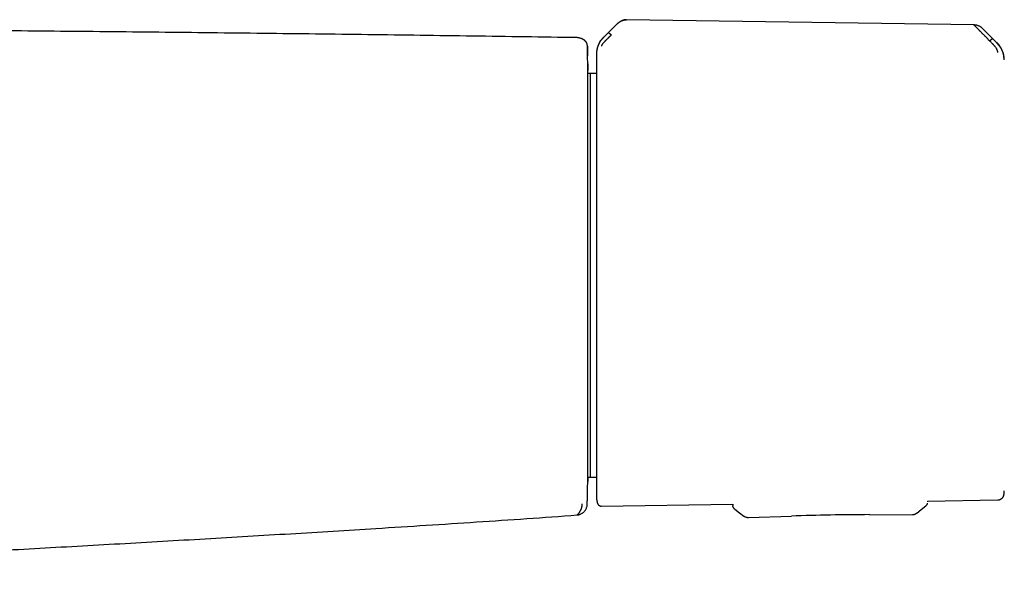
# Model space of a CAD drawing. Header units: millimetres. Extents: x 8 to 885, y 12 to 392.
# Tile 24 of 36: x 473 to 570, y 337 to 392. Entities that reach past the tile are written whole.
import ezdxf

# ---------------------------------------------------------------- set-up
doc = ezdxf.new("R2010")
doc.units = ezdxf.units.MM

msp = doc.modelspace()

# ---------------------------------------------------------------- linework, layer by layer
at = {"color": 7, "linetype": 'Continuous', "lineweight": 30}
for p, q in [((531.528, 391.71), (530.202, 390.404)), ((566.713, 391.611), (532.45, 392.132)), ((568.963, 389.861), (567.545, 391.269)), ((528.588, 389.511), (528.589, 389.499)), ((568.117, 390.195), (568.269, 390.043)), ((528.862, 386.83), (528.625, 386.828)), ((529.479, 386.819), (528.861, 386.83)), ((528.862, 386.83), (528.862, 347.048)), ((528.626, 347.05), (528.862, 347.048)), ((528.861, 347.048), (529.479, 347.059)), ((569.696, 345.701), (569.696, 345.701)), ((528.589, 344.919), (528.589, 344.919)), ((528.589, 344.899), (528.589, 344.918)), ((562.134, 344.694), (569.064, 344.801)), ((562.134, 344.694), (562.135, 344.607)), ((569.655, 345.301), (569.655, 345.301)), ((529.963, 344.199), (542.928, 344.398)), ((542.928, 344.398), (542.931, 344.272)), ((543.132, 343.883), (543.132, 343.883)), ((562.115, 344.463), (562.118, 344.476)), ((562.135, 344.607), (562.134, 344.607)), ((527.572, 343.321), (527.572, 343.321)), ((544.47, 343.078), (548.701, 343.218)), ((544.47, 343.08), (544.47, 343.08)), ((556.404, 343.352), (560.638, 343.361)), ((560.638, 343.362), (560.638, 343.362)), ((561.076, 343.516), (561.076, 343.516)), ((491.387, 340.817), (491.387, 340.818)), ((491.388, 340.817), (491.387, 340.818)), ((491.388, 340.817), (491.387, 340.818)), ((491.388, 340.817), (491.387, 340.817)), ((491.387, 340.817), (491.388, 340.817))]:
    msp.add_line(p, q, dxfattribs=at)
at = {"color": 7, "linetype": 'Continuous', "lineweight": 30, "flags": 128}
for points in [[(569.693, 345.622), (569.695, 345.651), (569.696, 345.701)], [(569.655, 345.301), (569.664, 345.35), (569.666, 345.363)], [(543.132, 343.883), (543.588, 343.542), (544.025, 343.216)], [(561.078, 343.514), (561.503, 343.855), (561.947, 344.212)]]:
    msp.add_lwpolyline(points, dxfattribs=at)
at = {"color": 7, "linetype": 'Continuous', "lineweight": 30}
for centre, radius, start, end in [((-471.163, 367.196), 1000, 1.180569, 1.27799), ((567.219, 388.125), 2.478, 1.21697, 45.17575), ((-471.163, 367.196), 1000, 358.723496, 358.820929), ((556.915, 93.353), 250, 90.11714, 91.88286)]:
    msp.add_arc(centre, radius, start, end, dxfattribs=at)
for points, knots in [([(527.584, 390.364), (524.146, 390.415), (517.269, 390.517), (506.954, 390.654), (496.638, 390.78), (486.323, 390.893), (476.007, 390.994), (465.692, 391.082), (455.662, 391.156), (445.92, 391.216), (436.463, 391.264), (427.007, 391.301), (417.55, 391.328), (408.094, 391.344), (401.79, 391.346), (398.637, 391.347)], [0, 0, 0, 0, 0.079999, 0.16, 0.24, 0.32, 0.4, 0.479999, 0.559999, 0.633332, 0.706665, 0.779998, 0.853332, 0.926666, 1, 1, 1, 1]), ([(531.527, 391.709), (531.561, 391.741), (531.628, 391.804), (531.736, 391.887), (531.847, 391.959), (531.962, 392.02), (532.081, 392.067), (532.189, 392.098), (532.284, 392.116), (532.367, 392.125), (532.423, 392.125), (532.45, 392.125)], [0, 0, 0, 0, 0.134294, 0.265155, 0.392768, 0.517462, 0.639734, 0.760272, 0.840123, 0.919913, 1, 1, 1, 1]), ([(532.45, 392.132), (532.419, 392.132), (532.361, 392.131), (532.277, 392.121), (532.182, 392.103), (532.076, 392.071), (531.965, 392.025), (531.865, 391.972), (531.773, 391.914), (531.685, 391.85), (531.603, 391.782), (531.553, 391.734), (531.528, 391.71)], [0, 0, 0, 0, 0.087052, 0.16725, 0.244862, 0.364045, 0.487324, 0.58856, 0.692183, 0.798278, 0.901691, 1, 1, 1, 1]), ([(567.544, 391.27), (567.531, 391.283), (567.507, 391.306), (567.471, 391.337), (567.438, 391.363), (567.403, 391.389), (567.36, 391.419), (567.306, 391.452), (567.238, 391.488), (567.158, 391.525), (567.073, 391.555), (566.986, 391.58), (566.899, 391.598), (566.807, 391.61), (566.745, 391.612), (566.713, 391.613)], [0, 0, 0, 0, 0.05886, 0.109869, 0.153238, 0.196014, 0.252215, 0.321999, 0.405083, 0.501154, 0.609845, 0.699372, 0.795459, 0.897745, 1, 1, 1, 1]), ([(568.117, 390.195), (568.117, 390.195), (568.116, 390.196), (568.113, 390.198), (568.103, 390.208), (568.082, 390.229), (568.047, 390.264), (568.004, 390.307), (567.955, 390.355), (567.903, 390.408), (567.858, 390.453), (567.823, 390.489), (567.801, 390.512), (567.777, 390.536), (567.753, 390.56), (567.727, 390.586), (567.701, 390.612), (567.651, 390.662), (567.581, 390.732), (567.494, 390.819), (567.423, 390.89), (567.366, 390.946), (567.333, 390.98), (567.311, 391.001), (567.301, 391.011), (567.29, 391.022), (567.28, 391.032), (567.27, 391.041), (567.232, 391.079), (567.169, 391.142), (567.086, 391.227), (567.011, 391.302), (566.945, 391.369), (566.882, 391.432), (566.824, 391.49), (566.775, 391.539), (566.736, 391.576), (566.721, 391.591), (566.714, 391.598)], [0, 0, 0, 0, 0.000168, 0.001366, 0.004585, 0.016602, 0.036108, 0.063195, 0.088438, 0.118038, 0.152065, 0.164532, 0.177513, 0.191011, 0.205027, 0.219565, 0.234628, 0.250218, 0.305811, 0.357356, 0.404738, 0.433682, 0.460748, 0.467525, 0.474171, 0.480686, 0.487071, 0.493324, 0.499446, 0.559752, 0.617506, 0.67268, 0.725262, 0.775261, 0.835907, 0.893476, 0.948104, 1, 1, 1, 1]), ([(527.937, 390.292), (527.907, 390.304), (527.836, 390.331), (527.717, 390.356), (527.629, 390.361), (527.584, 390.364)], [0, 0, 0, 0, 0.267313, 0.630465, 1, 1, 1, 1]), ([(528.586, 389.597), (528.586, 389.605), (528.585, 389.62), (528.583, 389.643), (528.58, 389.665), (528.576, 389.685), (528.572, 389.704), (528.568, 389.722), (528.564, 389.738), (528.559, 389.753), (528.555, 389.766), (528.551, 389.778), (528.547, 389.788), (528.544, 389.796), (528.541, 389.804), (528.538, 389.81), (528.536, 389.815), (528.535, 389.818), (528.534, 389.821), (528.533, 389.823), (528.533, 389.824), (528.532, 389.825), (528.532, 389.826), (528.531, 389.827), (528.53, 389.829), (528.529, 389.831), (528.529, 389.832), (528.528, 389.834), (528.526, 389.837), (528.522, 389.846), (528.516, 389.858), (528.51, 389.87), (528.503, 389.881), (528.497, 389.892), (528.492, 389.901), (528.486, 389.911), (528.48, 389.919), (528.474, 389.928), (528.469, 389.936), (528.462, 389.945), (528.456, 389.954), (528.448, 389.963), (528.441, 389.973), (528.432, 389.983), (528.423, 389.994), (528.413, 390.004), (528.402, 390.016), (528.391, 390.027), (528.379, 390.039), (528.366, 390.051), (528.354, 390.061), (528.343, 390.071), (528.333, 390.079), (528.324, 390.086), (528.315, 390.093), (528.306, 390.1), (528.297, 390.107), (528.288, 390.113), (528.28, 390.119), (528.272, 390.124), (528.263, 390.13), (528.254, 390.136), (528.245, 390.142), (528.235, 390.148), (528.226, 390.154), (528.216, 390.16), (528.208, 390.165), (528.2, 390.169), (528.193, 390.174), (528.186, 390.177), (528.179, 390.181), (528.172, 390.185), (528.165, 390.189), (528.157, 390.193), (528.149, 390.198), (528.14, 390.202), (528.132, 390.206), (528.123, 390.211), (528.114, 390.215), (528.105, 390.22), (528.096, 390.224), (528.088, 390.228), (528.081, 390.231), (528.076, 390.233), (528.072, 390.235), (528.067, 390.237), (528.063, 390.239), (528.059, 390.241), (528.055, 390.243), (528.051, 390.245), (528.045, 390.247), (528.04, 390.25), (528.033, 390.253), (528.026, 390.256), (528.018, 390.259), (528.01, 390.263), (528.001, 390.266), (527.992, 390.27), (527.983, 390.274), (527.974, 390.278), (527.964, 390.281), (527.954, 390.286), (527.945, 390.289), (527.939, 390.291), (527.937, 390.292)], [0, 0, 0, 0, 0.010132, 0.01968, 0.028644, 0.037025, 0.044821, 0.051908, 0.058432, 0.064391, 0.069785, 0.074199, 0.078145, 0.081625, 0.084637, 0.087183, 0.088947, 0.090386, 0.091501, 0.092124, 0.092564, 0.092822, 0.093771, 0.094716, 0.095667, 0.096625, 0.097588, 0.098558, 0.099535, 0.105018, 0.115283, 0.124963, 0.135128, 0.144615, 0.154489, 0.16475, 0.175399, 0.186664, 0.198341, 0.210482, 0.223097, 0.236185, 0.249746, 0.263782, 0.278291, 0.293274, 0.308731, 0.324662, 0.341067, 0.357625, 0.373981, 0.388797, 0.403443, 0.41792, 0.432257, 0.446857, 0.461844, 0.47395, 0.486297, 0.498885, 0.511715, 0.524786, 0.538098, 0.551295, 0.565309, 0.578798, 0.591761, 0.604198, 0.616109, 0.62758, 0.639257, 0.651274, 0.663631, 0.676329, 0.68913, 0.702259, 0.715716, 0.729472, 0.74321, 0.756462, 0.769227, 0.781506, 0.793298, 0.799576, 0.805707, 0.811921, 0.818718, 0.824479, 0.830611, 0.837113, 0.843985, 0.853463, 0.863566, 0.874294, 0.885646, 0.897623, 0.910224, 0.923451, 0.936123, 0.949321, 0.963044, 0.977291, 0.992064, 1, 1, 1, 1]), ([(530.192, 390.415), (530.157, 390.38), (530.088, 390.31), (529.997, 390.2), (529.915, 390.092), (529.844, 389.985), (529.783, 389.881), (529.728, 389.777), (529.679, 389.672), (529.637, 389.569), (529.603, 389.476), (529.577, 389.393), (529.558, 389.325), (529.545, 389.27), (529.534, 389.224), (529.525, 389.18), (529.517, 389.136), (529.509, 389.091), (529.501, 389.037), (529.493, 388.975), (529.488, 388.917), (529.485, 388.877), (529.484, 388.858), (529.483, 388.846), (529.482, 388.834), (529.482, 388.82), (529.481, 388.803), (529.48, 388.783), (529.48, 388.762), (529.479, 388.738), (529.479, 388.721), (529.479, 388.713)], [0, 0, 0, 0, 0.075186, 0.146973, 0.215127, 0.279454, 0.339798, 0.396039, 0.457986, 0.513796, 0.56341, 0.606804, 0.64398, 0.670223, 0.692625, 0.714718, 0.737246, 0.760202, 0.783579, 0.819389, 0.85436, 0.871144, 0.879362, 0.883832, 0.889562, 0.899704, 0.913016, 0.929644, 0.949661, 0.973106, 1, 1, 1, 1]), ([(529.579, 389.245), (529.58, 389.258), (529.581, 389.284), (529.597, 389.359), (529.623, 389.464), (529.673, 389.602), (529.734, 389.75), (529.79, 389.884), (529.872, 390.021), (530.007, 390.191), (530.135, 390.318), (530.2, 390.382)], [0, 0, 0, 0, 0.12498, 0.249974, 0.375129, 0.4995, 0.626711, 0.691987, 0.75435, 0.875912, 1, 1, 1, 1]), ([(530.944, 390.622), (530.943, 390.622), (530.941, 390.62), (530.933, 390.612), (530.915, 390.596), (530.887, 390.569), (530.853, 390.536), (530.815, 390.498), (530.774, 390.457), (530.738, 390.422), (530.711, 390.395), (530.693, 390.377), (530.675, 390.358), (530.655, 390.339), (530.636, 390.319), (530.615, 390.299), (530.565, 390.25), (530.491, 390.176), (530.418, 390.103), (530.373, 390.057), (530.351, 390.035), (530.33, 390.013), (530.31, 389.993), (530.29, 389.973), (530.25, 389.931), (530.193, 389.87), (530.133, 389.803), (530.089, 389.751), (530.058, 389.712), (530.027, 389.669), (530, 389.625), (529.981, 389.586), (529.971, 389.558), (529.965, 389.537), (529.965, 389.529), (529.965, 389.524)], [0, 0, 0, 0, 0.000491, 0.004709, 0.016801, 0.036349, 0.063449, 0.08868, 0.118244, 0.1522, 0.164633, 0.177573, 0.191021, 0.204979, 0.21945, 0.234434, 0.249933, 0.328151, 0.400024, 0.417785, 0.435101, 0.45197, 0.468393, 0.484369, 0.499899, 0.569641, 0.634729, 0.675595, 0.714547, 0.751696, 0.809478, 0.868786, 0.909647, 0.953487, 1, 1, 1, 1]), ([(530.674, 390.847), (530.677, 390.847), (530.683, 390.847), (530.701, 390.836), (530.726, 390.819), (530.755, 390.796), (530.784, 390.772), (530.811, 390.748), (530.838, 390.723), (530.865, 390.698), (530.89, 390.674), (530.916, 390.649), (530.934, 390.631), (530.944, 390.622)], [0, 0, 0, 0, 0.131484, 0.266121, 0.400553, 0.531629, 0.615931, 0.697185, 0.775341, 0.832225, 0.888102, 0.943696, 1, 1, 1, 1]), ([(568.269, 390.043), (568.278, 390.051), (568.296, 390.069), (568.321, 390.094), (568.346, 390.117), (568.372, 390.142), (568.399, 390.166), (568.426, 390.189), (568.454, 390.213), (568.482, 390.235), (568.506, 390.253), (568.524, 390.263), (568.53, 390.263), (568.532, 390.264)], [0, 0, 0, 0, 0.056102, 0.111466, 0.167115, 0.223804, 0.301772, 0.382941, 0.467258, 0.598521, 0.73327, 0.868258, 1, 1, 1, 1]), ([(528.588, 389.511), (528.588, 389.522), (528.587, 389.546), (528.587, 389.567), (528.587, 389.582), (528.586, 389.59), (528.586, 389.595), (528.586, 389.598), (528.586, 389.6)], [0, 0, 0, 0, 0.166684, 0.333351, 0.500017, 0.666684, 0.833348, 1, 1, 1, 1]), ([(528.586, 389.596), (528.586, 389.596), (528.586, 389.599), (528.586, 389.593), (528.587, 389.588)], [0, 0, 0, 0, 0.210688, 1, 1, 1, 1]), ([(528.589, 389.499), (528.589, 389.493), (528.589, 389.481), (528.589, 389.456), (528.589, 389.427), (528.59, 389.393), (528.59, 389.354), (528.59, 389.323), (528.59, 389.303), (528.59, 389.294), (528.59, 389.286), (528.59, 389.278), (528.59, 389.266), (528.59, 389.251), (528.59, 389.231), (528.59, 389.214), (528.59, 389.195), (528.59, 389.175), (528.59, 389.153), (528.59, 389.132), (528.59, 389.112), (528.59, 389.078), (528.589, 389.046), (528.589, 389.016), (528.589, 389.007), (528.589, 388.997), (528.589, 388.988), (528.589, 388.978), (528.589, 388.958), (528.589, 388.928), (528.589, 388.887), (528.589, 388.847), (528.589, 388.81), (528.589, 388.774), (528.589, 388.743), (528.589, 388.722), (528.589, 388.711), (528.589, 388.707), (528.589, 388.704), (528.589, 388.7), (528.589, 388.697), (528.589, 388.676), (528.589, 388.638), (528.59, 388.596), (528.59, 388.575)], [0, 0, 0, 0, 0.063602, 0.129016, 0.196252, 0.265318, 0.327621, 0.391357, 0.402724, 0.414135, 0.425592, 0.437038, 0.444335, 0.474017, 0.494043, 0.514746, 0.536127, 0.558184, 0.580919, 0.604331, 0.622724, 0.640018, 0.7009, 0.708873, 0.716847, 0.724821, 0.732795, 0.74077, 0.748745, 0.781047, 0.811404, 0.839813, 0.866274, 0.887947, 0.908111, 0.924608, 0.926681, 0.928735, 0.930768, 0.932782, 0.934776, 0.936749, 0.968371, 1, 1, 1, 1]), ([(569.064, 388.912), (569.063, 388.919), (569.063, 388.932), (569.058, 388.963), (569.052, 388.988), (569.048, 389.006), (569.043, 389.025), (569.037, 389.044), (569.027, 389.078), (569.007, 389.129), (568.977, 389.194), (568.946, 389.253), (568.915, 389.305), (568.873, 389.367), (568.816, 389.443), (568.762, 389.51), (568.725, 389.554), (568.709, 389.574), (568.692, 389.594), (568.675, 389.614), (568.657, 389.635), (568.639, 389.655), (568.62, 389.676), (568.594, 389.705), (568.557, 389.745), (568.504, 389.801), (568.438, 389.87), (568.359, 389.952), (568.3, 390.011), (568.269, 390.043)], [0, 0, 0, 0, 0.069025, 0.134226, 0.159046, 0.183078, 0.206287, 0.22865, 0.250149, 0.316401, 0.379891, 0.420809, 0.460701, 0.499516, 0.563083, 0.631484, 0.645503, 0.659713, 0.674115, 0.688707, 0.70349, 0.718464, 0.733629, 0.748983, 0.780106, 0.820964, 0.871406, 0.931199, 1, 1, 1, 1]), ([(569.655, 388.417), (569.655, 388.43), (569.655, 388.455), (569.648, 388.514), (569.637, 388.59), (569.613, 388.709), (569.573, 388.857), (569.515, 389.019), (569.445, 389.179), (569.352, 389.36), (569.238, 389.541), (569.103, 389.695), (569.015, 389.781), (568.973, 389.824), (568.96, 389.837), (568.956, 389.841), (568.954, 389.842)], [0, 0, 0, 0, 0.117772, 0.228252, 0.33124, 0.427014, 0.515099, 0.595624, 0.669421, 0.735797, 0.846044, 0.926768, 0.978141, 0.992758, 0.997301, 1, 1, 1, 1]), ([(529.479, 388.713), (529.479, 388.712), (529.479, 388.709), (529.479, 388.702), (529.479, 388.699)], [0, 0, 0, 0, 0.498566, 1, 1, 1, 1]), ([(529.479, 388.699), (529.479, 388.692), (529.479, 388.678), (529.479, 388.643), (529.479, 388.598), (529.479, 388.542), (529.479, 388.479), (529.479, 388.411), (529.479, 388.342), (529.479, 388.266), (529.479, 388.182), (529.479, 388.083), (529.479, 387.966), (529.479, 387.828), (529.479, 387.679), (529.479, 387.537), (529.479, 387.407), (529.479, 387.294), (529.479, 387.177), (529.479, 387.054), (529.479, 386.9), (529.479, 386.71), (529.479, 386.48), (529.479, 386.237), (529.479, 385.981), (529.479, 385.715), (529.479, 385.437), (529.479, 385.15), (529.479, 384.85), (529.479, 384.537), (529.479, 384.21), (529.479, 383.87), (529.479, 383.518), (529.479, 383.156), (529.479, 382.782), (529.479, 382.398), (529.479, 382.005), (529.479, 381.603), (529.479, 381.191), (529.479, 380.771), (529.479, 380.342), (529.479, 379.909), (529.479, 379.471), (529.479, 379.028), (529.479, 378.579), (529.479, 378.125), (529.479, 377.666), (529.479, 377.201), (529.479, 376.732), (529.479, 376.317), (529.479, 375.961), (529.479, 375.661), (529.479, 375.359), (529.479, 375.055), (529.479, 374.689), (529.479, 374.26), (529.479, 373.767), (529.479, 373.27), (529.479, 372.773), (529.479, 372.313), (529.479, 371.889), (529.479, 371.499), (529.479, 371.109), (529.479, 370.72), (529.479, 370.319), (529.479, 369.905), (529.479, 369.476), (529.479, 369.047), (529.479, 368.622), (529.479, 368.201), (529.479, 367.782), (529.479, 367.363), (529.479, 367.083), (529.479, 366.943)], [0, 0, 0, 0, 0.014535, 0.029065, 0.043597, 0.058144, 0.073132, 0.084905, 0.09668, 0.10846, 0.120316, 0.132416, 0.147536, 0.16266, 0.177794, 0.193243, 0.202968, 0.212693, 0.22242, 0.232152, 0.241889, 0.257942, 0.273989, 0.290041, 0.306109, 0.322386, 0.338367, 0.354352, 0.37035, 0.386478, 0.402933, 0.41939, 0.435862, 0.452388, 0.468908, 0.485432, 0.50197, 0.518442, 0.534908, 0.551378, 0.567861, 0.584232, 0.600305, 0.616382, 0.632472, 0.648379, 0.664275, 0.680174, 0.696085, 0.711759, 0.721593, 0.731427, 0.741264, 0.751104, 0.760951, 0.776563, 0.792169, 0.80778, 0.823398, 0.838627, 0.85059, 0.862554, 0.874523, 0.886425, 0.898052, 0.911025, 0.924, 0.936982, 0.949742, 0.962305, 0.974865, 0.987429, 1, 1, 1, 1]), ([(528.626, 346.619), (528.626, 346.619), (528.626, 346.619), (528.626, 346.621), (528.626, 346.626), (528.626, 346.633), (528.626, 346.643), (528.626, 346.657), (528.626, 346.675), (528.626, 346.698), (528.626, 346.727), (528.626, 346.763), (528.626, 346.806), (528.626, 346.858), (528.626, 346.904), (528.626, 346.942), (528.626, 346.967), (528.626, 346.993), (528.626, 347.019), (528.626, 347.066), (528.626, 347.138), (528.626, 347.241), (528.626, 347.351), (528.626, 347.466), (528.626, 347.585), (528.626, 347.705), (528.626, 347.827), (528.626, 347.949), (528.626, 348.072), (528.626, 348.199), (528.626, 348.336), (528.626, 348.486), (528.626, 348.648), (528.626, 348.825), (528.626, 349.016), (528.626, 349.213), (528.626, 349.416), (528.625, 349.624), (528.625, 349.791), (528.625, 349.912), (528.625, 349.981), (528.625, 350.053), (528.625, 350.132), (528.625, 350.217), (528.625, 350.304), (528.625, 350.391), (528.625, 350.521), (528.625, 350.694), (528.625, 350.909), (528.625, 351.117), (528.625, 351.318), (528.625, 351.511), (528.625, 351.695), (528.625, 351.866), (528.625, 352.023), (528.625, 352.166), (528.625, 352.301), (528.625, 352.426), (528.625, 352.541), (528.625, 352.654), (528.625, 352.773), (528.625, 352.905), (528.625, 353.052), (528.625, 353.213), (528.625, 353.388), (528.625, 353.577), (528.625, 353.779), (528.625, 353.997), (528.625, 354.231), (528.625, 354.482), (528.625, 354.749), (528.625, 355.033), (528.625, 355.27), (528.625, 355.455), (528.625, 355.581), (528.625, 355.707), (528.625, 355.827), (528.625, 355.939), (528.625, 356.047), (528.625, 356.154), (528.625, 356.353), (528.625, 356.64), (528.625, 357.015), (528.625, 357.382), (528.625, 357.739), (528.625, 358.085), (528.625, 358.418), (528.625, 358.738), (528.625, 359.048), (528.625, 359.36), (528.625, 359.683), (528.625, 360.027), (528.625, 360.389), (528.625, 360.769), (528.625, 361.167), (528.625, 361.565), (528.625, 361.963), (528.625, 362.359), (528.625, 362.675), (528.625, 362.907), (528.625, 363.05), (528.625, 363.204), (528.625, 363.369), (528.625, 363.541), (528.625, 363.711), (528.625, 363.946), (528.625, 364.24), (528.625, 364.59), (528.625, 364.923), (528.625, 365.239), (528.625, 365.537), (528.625, 365.817), (528.625, 366.082), (528.625, 366.331), (528.625, 366.563), (528.625, 366.731), (528.625, 366.841), (528.625, 366.899), (528.625, 366.955), (528.625, 367.009), (528.625, 367.061), (528.625, 367.112), (528.625, 367.165), (528.625, 367.235), (528.625, 367.33), (528.625, 367.451), (528.625, 367.592), (528.625, 367.753), (528.625, 367.932), (528.625, 368.131), (528.625, 368.331), (528.625, 368.528), (528.625, 368.72), (528.625, 368.924), (528.625, 369.082), (528.625, 369.191), (528.625, 369.248), (528.625, 369.305), (528.625, 369.363), (528.625, 369.422), (528.625, 369.48), (528.625, 369.597), (528.625, 369.836), (528.625, 370.192), (528.625, 370.599), (528.625, 370.989), (528.625, 371.363), (528.625, 371.631), (528.625, 371.793), (528.625, 371.855), (528.625, 371.91), (528.625, 371.969), (528.625, 372.031), (528.625, 372.096), (528.625, 372.187), (528.625, 372.304), (528.625, 372.452), (528.625, 372.611), (528.625, 372.782), (528.625, 372.965), (528.625, 373.116), (528.625, 373.234), (528.625, 373.315), (528.625, 373.398), (528.625, 373.482), (528.625, 373.563), (528.625, 373.756), (528.625, 374.052), (528.625, 374.449), (528.625, 374.827), (528.625, 375.189), (528.625, 375.534), (528.625, 375.85), (528.625, 376.063), (528.625, 376.184), (528.625, 376.229), (528.625, 376.275), (528.625, 376.321), (528.625, 376.367), (528.625, 376.413), (528.625, 376.548), (528.625, 376.77), (528.625, 377.072), (528.625, 377.361), (528.625, 377.656), (528.625, 377.953), (528.625, 378.252), (528.625, 378.535), (528.625, 378.802), (528.625, 379.053), (528.625, 379.298), (528.625, 379.536), (528.625, 379.765), (528.625, 379.931), (528.625, 380.047), (528.625, 380.121), (528.625, 380.204), (528.625, 380.287), (528.625, 380.371), (528.625, 380.454), (528.625, 380.537), (528.625, 380.723), (528.625, 381.009), (528.625, 381.39), (528.625, 381.773), (528.625, 382.157), (528.625, 382.542), (528.625, 382.916), (528.625, 383.277), (528.625, 383.626), (528.625, 383.962), (528.625, 384.285), (528.625, 384.593), (528.625, 384.887), (528.625, 385.099), (528.625, 385.241), (528.625, 385.319), (528.625, 385.399), (528.625, 385.476), (528.625, 385.552), (528.625, 385.664), (528.625, 385.809), (528.625, 385.981), (528.625, 386.138), (528.625, 386.261), (528.625, 386.354), (528.625, 386.421), (528.625, 386.485), (528.625, 386.546), (528.625, 386.605), (528.625, 386.667), (528.625, 386.768), (528.625, 386.902), (528.625, 387.053), (528.625, 387.185), (528.625, 387.301), (528.625, 387.404), (528.625, 387.502), (528.625, 387.59), (528.625, 387.667), (528.625, 387.726), (528.625, 387.769), (528.625, 387.795), (528.625, 387.798), (528.625, 387.8)], [0, 0, 0, 0, 0.00252, 0.005325, 0.008416, 0.011793, 0.015455, 0.01933, 0.02348, 0.027905, 0.032607, 0.037583, 0.042835, 0.048362, 0.054165, 0.056273, 0.058415, 0.060592, 0.062797, 0.064585, 0.071478, 0.07838, 0.085059, 0.091515, 0.097748, 0.103758, 0.109444, 0.114914, 0.12017, 0.125211, 0.130664, 0.136365, 0.142316, 0.148516, 0.154965, 0.161663, 0.167763, 0.174056, 0.180543, 0.182491, 0.184456, 0.186438, 0.188631, 0.191062, 0.19345, 0.195796, 0.198101, 0.203891, 0.209398, 0.214622, 0.219563, 0.224221, 0.228596, 0.232688, 0.23619, 0.239455, 0.242481, 0.245269, 0.24782, 0.250132, 0.252716, 0.255574, 0.258707, 0.262114, 0.265796, 0.269679, 0.273826, 0.278238, 0.282915, 0.287856, 0.293062, 0.298532, 0.304267, 0.306592, 0.308959, 0.311365, 0.313623, 0.315624, 0.317608, 0.319574, 0.321523, 0.328461, 0.335168, 0.341642, 0.347885, 0.353896, 0.359575, 0.36503, 0.370261, 0.375269, 0.380712, 0.386408, 0.392358, 0.398562, 0.40502, 0.411732, 0.417849, 0.424163, 0.430674, 0.432911, 0.43517, 0.437452, 0.440215, 0.442938, 0.445607, 0.448222, 0.453964, 0.459427, 0.464612, 0.469516, 0.474142, 0.478488, 0.482555, 0.48644, 0.49003, 0.493325, 0.49424, 0.495129, 0.495993, 0.496831, 0.497644, 0.49843, 0.499192, 0.500101, 0.501681, 0.503561, 0.50574, 0.508218, 0.510996, 0.514073, 0.51745, 0.520254, 0.523236, 0.526395, 0.529732, 0.530599, 0.531477, 0.532366, 0.533267, 0.534178, 0.535101, 0.535972, 0.539657, 0.546266, 0.552631, 0.558753, 0.56463, 0.570265, 0.571493, 0.572325, 0.573198, 0.574128, 0.575116, 0.576159, 0.57726, 0.579426, 0.581783, 0.58433, 0.58707, 0.59, 0.593121, 0.594399, 0.595707, 0.597045, 0.598412, 0.599809, 0.601002, 0.607793, 0.614323, 0.620592, 0.6266, 0.632436, 0.638002, 0.642677, 0.643405, 0.644205, 0.645001, 0.645795, 0.646584, 0.64737, 0.648153, 0.653618, 0.658914, 0.664041, 0.669, 0.674684, 0.680128, 0.685333, 0.6903, 0.695027, 0.699516, 0.70426, 0.708704, 0.712848, 0.714012, 0.715575, 0.717245, 0.718916, 0.720587, 0.72226, 0.723934, 0.725608, 0.733597, 0.741609, 0.749644, 0.758386, 0.767154, 0.77595, 0.784773, 0.793535, 0.80229, 0.811043, 0.819794, 0.828418, 0.837041, 0.839338, 0.841977, 0.844583, 0.847154, 0.849691, 0.852194, 0.858731, 0.865024, 0.871073, 0.876877, 0.87979, 0.882637, 0.885418, 0.888134, 0.890784, 0.893547, 0.896692, 0.905339, 0.913986, 0.921706, 0.929426, 0.937146, 0.944866, 0.954056, 0.963245, 0.972434, 0.981623, 0.990812, 1, 1, 1, 1]), ([(528.625, 387.792), (528.625, 387.785), (528.626, 387.773), (528.626, 387.736), (528.627, 387.685), (528.629, 387.625), (528.63, 387.558), (528.631, 387.488), (528.633, 387.409), (528.635, 387.321), (528.637, 387.226), (528.638, 387.155), (528.639, 387.12)], [0, 0, 0, 0, 0.113693, 0.22857, 0.343418, 0.458317, 0.548684, 0.639173, 0.729821, 0.820668, 0.911753, 1, 1, 1, 1]), ([(528.645, 386.828), (528.644, 386.835), (528.644, 386.873), (528.642, 386.941), (528.641, 387.032), (528.64, 387.088), (528.639, 387.116)], [0, 0, 0, 0, 0.059941, 0.367307, 0.686993, 1, 1, 1, 1]), ([(529.479, 366.943), (529.479, 366.776), (529.479, 366.443), (529.479, 365.943), (529.479, 365.444), (529.479, 364.947), (529.479, 364.486), (529.479, 364.061), (529.479, 363.672), (529.479, 363.283), (529.479, 362.888), (529.479, 362.49), (529.479, 362.088), (529.479, 361.689), (529.479, 361.29), (529.479, 360.89), (529.479, 360.518), (529.479, 360.174), (529.479, 359.86), (529.479, 359.547), (529.479, 359.237), (529.479, 358.879), (529.479, 358.475), (529.479, 358.026), (529.479, 357.583), (529.479, 357.142), (529.479, 356.736), (529.479, 356.363), (529.479, 356.024), (529.479, 355.688), (529.479, 355.356), (529.479, 354.996), (529.479, 354.609), (529.479, 354.199), (529.479, 353.795), (529.479, 353.398), (529.479, 353.01), (529.479, 352.631), (529.479, 352.261), (529.479, 351.899), (529.479, 351.542), (529.479, 351.191), (529.479, 350.847), (529.479, 350.511), (529.479, 350.185), (529.479, 349.89), (529.479, 349.626), (529.479, 349.39), (529.479, 349.159), (529.479, 348.934), (529.479, 348.712), (529.479, 348.492), (529.479, 348.275), (529.479, 348.066), (529.479, 347.863), (529.479, 347.667), (529.479, 347.493), (529.479, 347.338), (529.479, 347.201), (529.479, 347.068), (529.479, 346.939), (529.479, 346.815), (529.479, 346.679), (529.479, 346.533), (529.479, 346.382), (529.479, 346.239), (529.479, 346.104), (529.479, 345.98), (529.479, 345.867), (529.479, 345.766), (529.479, 345.673), (529.479, 345.589), (529.479, 345.513), (529.479, 345.442), (529.479, 345.378), (529.479, 345.32), (529.479, 345.271), (529.479, 345.232), (529.479, 345.202), (529.479, 345.181), (529.479, 345.167), (529.479, 345.166), (529.479, 345.165)], [0, 0, 0, 0, 0.014638, 0.029253, 0.043853, 0.058446, 0.07304, 0.084512, 0.095992, 0.107486, 0.119105, 0.131122, 0.143136, 0.15515, 0.16717, 0.179242, 0.191565, 0.201244, 0.210923, 0.220604, 0.230289, 0.23998, 0.254275, 0.268563, 0.282854, 0.297152, 0.311576, 0.322982, 0.334386, 0.345791, 0.357202, 0.36862, 0.383296, 0.397965, 0.412635, 0.427314, 0.44204, 0.456526, 0.47101, 0.485498, 0.5, 0.514754, 0.529501, 0.54425, 0.559007, 0.573728, 0.585255, 0.596781, 0.608307, 0.619839, 0.631379, 0.643481, 0.655577, 0.667672, 0.679771, 0.691877, 0.703863, 0.713221, 0.722576, 0.731932, 0.74129, 0.750652, 0.76002, 0.773091, 0.786156, 0.799222, 0.812294, 0.825304, 0.838049, 0.850062, 0.862077, 0.874098, 0.886049, 0.897719, 0.91074, 0.923763, 0.936793, 0.949593, 0.962191, 0.974788, 0.987389, 1, 1, 1, 1]), ([(528.634, 347.05), (528.634, 347.044), (528.633, 346.999), (528.632, 346.931), (528.63, 346.844), (528.629, 346.774), (528.628, 346.717), (528.627, 346.673), (528.626, 346.643), (528.626, 346.623), (528.626, 346.62), (528.626, 346.619)], [0, 0, 0, 0, 0.022341, 0.148777, 0.275239, 0.402438, 0.522413, 0.642085, 0.761525, 0.880806, 1, 1, 1, 1]), ([(569.654, 345.307), (569.66, 345.338), (569.675, 345.418), (569.69, 345.552), (569.694, 345.654), (569.696, 345.706)], [0, 0, 0, 0, 0.236122, 0.609569, 1, 1, 1, 1]), ([(528.565, 344.256), (528.566, 344.257), (528.566, 344.259), (528.567, 344.264), (528.567, 344.269), (528.568, 344.275), (528.569, 344.281), (528.569, 344.287), (528.57, 344.293), (528.571, 344.299), (528.571, 344.305), (528.572, 344.312), (528.573, 344.319), (528.573, 344.326), (528.574, 344.333), (528.574, 344.34), (528.575, 344.347), (528.575, 344.354), (528.576, 344.363), (528.576, 344.372), (528.576, 344.381), (528.577, 344.387), (528.577, 344.39), (528.577, 344.393), (528.577, 344.395), (528.577, 344.398), (528.577, 344.4), (528.577, 344.402), (528.577, 344.404), (528.577, 344.406), (528.577, 344.408), (528.577, 344.411), (528.577, 344.414), (528.577, 344.418), (528.578, 344.421), (528.578, 344.425), (528.578, 344.429), (528.578, 344.432), (528.578, 344.437), (528.578, 344.441), (528.578, 344.446), (528.578, 344.451), (528.578, 344.456), (528.578, 344.462), (528.579, 344.468), (528.579, 344.474), (528.579, 344.48), (528.579, 344.487), (528.579, 344.494), (528.579, 344.502), (528.58, 344.51), (528.58, 344.518), (528.58, 344.527), (528.58, 344.536), (528.58, 344.546), (528.581, 344.556), (528.581, 344.566), (528.581, 344.577), (528.581, 344.589), (528.582, 344.601), (528.582, 344.614), (528.582, 344.627), (528.583, 344.641), (528.583, 344.656), (528.583, 344.67), (528.584, 344.68), (528.584, 344.685)], [0, 0, 0, 0, 0.012983, 0.032005, 0.050561, 0.068652, 0.086277, 0.103134, 0.119542, 0.135501, 0.15101, 0.166372, 0.181266, 0.195692, 0.20965, 0.223165, 0.236484, 0.249671, 0.272433, 0.294793, 0.31675, 0.338306, 0.346665, 0.354961, 0.363196, 0.371368, 0.379479, 0.387528, 0.395679, 0.404116, 0.414703, 0.425708, 0.437132, 0.448975, 0.461236, 0.473916, 0.486254, 0.498965, 0.512048, 0.525503, 0.53933, 0.553529, 0.5681, 0.583044, 0.598359, 0.614047, 0.629817, 0.645946, 0.662434, 0.679281, 0.696803, 0.714697, 0.732964, 0.751603, 0.770614, 0.789649, 0.809042, 0.828795, 0.848907, 0.8698, 0.891067, 0.912708, 0.934723, 0.957113, 0.979876, 1, 1, 1, 1]), ([(528.584, 344.683), (528.584, 344.685), (528.584, 344.69), (528.584, 344.697), (528.584, 344.704), (528.584, 344.711), (528.584, 344.718), (528.585, 344.725), (528.585, 344.732), (528.585, 344.739), (528.585, 344.745), (528.585, 344.752), (528.585, 344.758), (528.586, 344.764), (528.586, 344.77), (528.586, 344.775), (528.586, 344.779), (528.586, 344.782), (528.586, 344.785), (528.586, 344.789), (528.586, 344.793), (528.586, 344.798), (528.586, 344.803), (528.587, 344.809), (528.587, 344.817), (528.587, 344.825), (528.587, 344.835), (528.587, 344.846), (528.588, 344.859), (528.588, 344.874), (528.588, 344.89), (528.589, 344.901), (528.589, 344.907)], [0, 0, 0, 0, 0.054463, 0.106498, 0.156105, 0.203283, 0.248032, 0.290351, 0.33024, 0.367699, 0.404336, 0.438306, 0.469609, 0.498245, 0.524214, 0.547516, 0.562497, 0.576133, 0.589992, 0.605199, 0.621756, 0.639662, 0.662497, 0.687205, 0.713787, 0.742243, 0.778562, 0.817537, 0.859168, 0.903455, 0.950399, 1, 1, 1, 1]), ([(529.479, 345.165), (529.479, 345.15), (529.479, 345.122), (529.48, 345.085), (529.482, 345.057), (529.483, 345.035), (529.484, 345.014), (529.486, 344.987), (529.489, 344.949), (529.494, 344.9), (529.501, 344.838), (529.513, 344.765), (529.528, 344.68), (529.55, 344.584), (529.569, 344.517), (529.579, 344.482)], [0, 0, 0, 0, 0.06574, 0.119284, 0.16052, 0.189367, 0.21144, 0.252035, 0.307015, 0.376483, 0.467121, 0.574669, 0.699267, 0.841025, 1, 1, 1, 1]), ([(569.064, 344.801), (569.088, 344.803), (569.139, 344.805), (569.215, 344.821), (569.29, 344.846), (569.362, 344.882), (569.43, 344.928), (569.49, 344.982), (569.542, 345.041), (569.584, 345.104), (569.617, 345.171), (569.641, 345.236), (569.65, 345.28), (569.655, 345.301)], [0, 0, 0, 0, 0.088825, 0.18089, 0.275608, 0.372267, 0.470061, 0.568124, 0.660045, 0.750709, 0.83946, 0.925726, 1, 1, 1, 1]), ([(527.572, 343.321), (527.617, 343.326), (527.707, 343.336), (527.837, 343.372), (527.96, 343.423), (528.076, 343.488), (528.182, 343.566), (528.278, 343.656), (528.363, 343.756), (528.435, 343.866), (528.495, 343.985), (528.538, 344.11), (528.562, 344.202), (528.566, 344.251), (528.566, 344.255)], [0, 0, 0, 0, 0.0927229, 0.1839034, 0.2740735, 0.3636196, 0.4528125, 0.541843, 0.6308601, 0.7200107, 0.8094794, 0.8995271, 0.990527, 1, 1, 1, 1]), ([(527.572, 343.321), (527.598, 343.349), (527.649, 343.401), (527.716, 343.476), (527.773, 343.545), (527.816, 343.602), (527.849, 343.647), (527.872, 343.683), (527.894, 343.717), (527.916, 343.753), (527.936, 343.788), (527.954, 343.822), (527.97, 343.852), (527.984, 343.882), (527.998, 343.913), (528.01, 343.944), (528.019, 343.969), (528.021, 343.985), (528.022, 343.994), (528.023, 344.003), (528.024, 344.014), (528.025, 344.027), (528.026, 344.041), (528.027, 344.057), (528.029, 344.075), (528.033, 344.095), (528.038, 344.113), (528.047, 344.131), (528.058, 344.15), (528.068, 344.163), (528.073, 344.169)], [0, 0, 0, 0, 0.0953895, 0.1844318, 0.2671249, 0.3434668, 0.3882016, 0.4304258, 0.4701391, 0.5103179, 0.5602217, 0.5958679, 0.6315147, 0.6671621, 0.7028102, 0.7434261, 0.7754044, 0.7915211, 0.7991544, 0.8095038, 0.8225695, 0.8383514, 0.8568496, 0.8693275, 0.8957118, 0.918193, 0.9374619, 0.9594797, 0.9803245, 1, 1, 1, 1]), ([(528.073, 344.168), (528.074, 344.179), (528.075, 344.201), (528.077, 344.239), (528.078, 344.285), (528.078, 344.34), (528.078, 344.387), (528.078, 344.411)], [0, 0, 0, 0, 0.1994822, 0.3992954, 0.5993621, 0.7996152, 1, 1, 1, 1]), ([(529.578, 344.486), (529.583, 344.469), (529.595, 344.433), (529.622, 344.383), (529.657, 344.335), (529.7, 344.293), (529.748, 344.258), (529.8, 344.23), (529.855, 344.211), (529.91, 344.2), (529.947, 344.199), (529.965, 344.199)], [0, 0, 0, 0, 0.106306, 0.216668, 0.330142, 0.445572, 0.561678, 0.675087, 0.786648, 0.895262, 1, 1, 1, 1]), ([(543.132, 343.883), (543.117, 343.895), (543.088, 343.918), (543.049, 343.959), (543.015, 344.004), (542.985, 344.054), (542.962, 344.106), (542.945, 344.161), (542.934, 344.216), (542.932, 344.253), (542.931, 344.272)], [0, 0, 0, 0, 0.122194, 0.246762, 0.372964, 0.5, 0.627036, 0.753238, 0.877806, 1, 1, 1, 1]), ([(562.115, 344.465), (562.113, 344.457), (562.106, 344.43), (562.087, 344.387), (562.06, 344.337), (562.027, 344.29), (561.99, 344.248), (561.961, 344.224), (561.947, 344.212)], [0, 0, 0, 0, 0.079501, 0.265992, 0.452483, 0.63775, 0.820617, 1, 1, 1, 1]), ([(425.1, 337.475), (425.774, 337.495), (427.122, 337.534), (429.143, 337.613), (431.162, 337.704), (433.179, 337.805), (435.844, 337.945), (439.155, 338.125), (446.508, 338.519), (455.346, 338.996), (465.67, 339.558), (474.085, 340.021), (482.501, 340.491), (490.916, 340.976), (499.331, 341.476), (506.592, 341.922), (512.702, 342.307), (517.659, 342.63), (522.616, 342.964), (525.92, 343.202), (527.572, 343.321)], [0, 0, 0, 0, 0.019712, 0.039411, 0.059101, 0.078781, 0.098456, 0.137086, 0.175713, 0.313668, 0.395784, 0.477902, 0.560023, 0.642146, 0.72427, 0.806394, 0.85479, 0.903188, 0.951591, 1, 1, 1, 1]), ([(527.572, 343.321), (527.611, 343.325), (527.69, 343.334), (527.792, 343.358), (527.852, 343.381), (527.875, 343.39)], [0, 0, 0, 0, 0.3846836, 0.7636776, 1, 1, 1, 1]), ([(544.026, 343.216), (544.046, 343.202), (544.088, 343.172), (544.158, 343.137), (544.232, 343.109), (544.309, 343.09), (544.387, 343.078), (544.44, 343.078), (544.466, 343.078)], [0, 0, 0, 0, 0.1581616, 0.3264688, 0.4958837, 0.6653287, 0.8337175, 1, 1, 1, 1]), ([(560.642, 343.361), (560.668, 343.362), (560.72, 343.363), (560.798, 343.377), (560.874, 343.399), (560.947, 343.43), (561.016, 343.467), (561.057, 343.498), (561.077, 343.513)], [0, 0, 0, 0, 0.165774, 0.333629, 0.502523, 0.671396, 0.839188, 1, 1, 1, 1])]:
    msp.add_open_spline(points, degree=3, knots=knots, dxfattribs=at)

doc.saveas('drawing.dxf')
